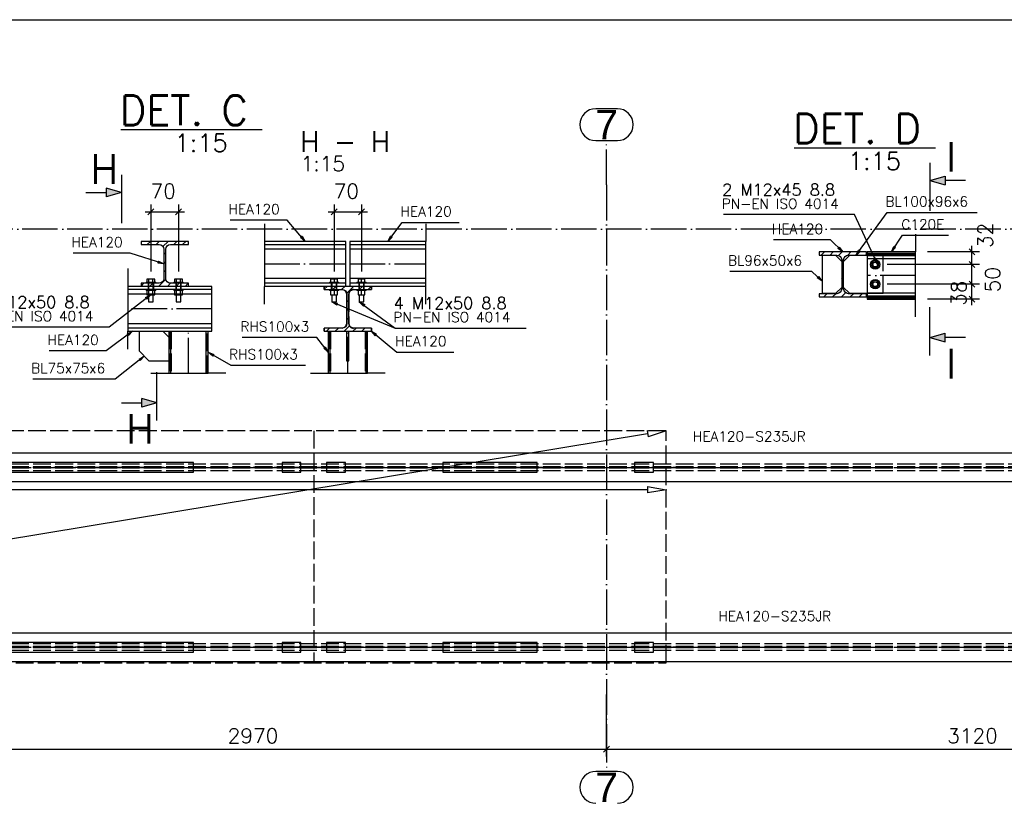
# Paper-space layout 'A2' of a CAD drawing. Header units: millimetres. Extents: x -144 to 420, y 0 to 415.
# Tile 11 of 12: x 152 to 319, y 282 to 415. Entities that reach past the tile are written whole.
import ezdxf

# ---------------------------------------------------------------- set-up
doc = ezdxf.new("R2010")
doc.units = ezdxf.units.MM
for name, pattern in [('ACAD_ISO02W100', [15, 12, -3]), ('ACAD_ISO04W100', [30, 24, -3, 0, -3]), ('Kropki i Kreski', [6.702778, 3.527778, -1.763889, 0, -1.411111])]:
    doc.linetypes.add(name, pattern=pattern)
doc.layers.get('0').update_dxf_attribs({"linetype": 'CONTINUOUS'})
for name, color, linetype in [('AS_DIM_ON', 7, 'CONTINUOUS'), ('AS_INS_ON', 7, 'CONTINUOUS'), ('AS_Siatki', 72, 'CONTINUOUS'), ('AS_Standard', 7, 'CONTINUOUS'), ('Tabelka', 172, 'CONTINUOUS')]:
    doc.layers.add(name, color=color, linetype=linetype)
doc.styles.add('Arial', font='arial.ttf')
doc.styles.add('PB_CalloutText_Big', font='txt.shx', dxfattribs={"height": 5})
doc.styles.add('PB_CalloutText_Small', font='txt.shx', dxfattribs={"height": 3})
doc.styles.add('PB_CutSymbolDown', font='txt.shx', dxfattribs={"height": 5})
doc.styles.add('PB_CutSymbolUp', font='txt.shx', dxfattribs={"height": 5})
doc.styles.add('ROMANS', font='romans')
doc.styles.add('Simplex.shx', font='Simplex.shx', dxfattribs={"height": 1.7})
doc.linetypes.add('ZIGZAG', pattern='A,0.00254,-5.08,[131,ltypeshp.shx,S=5.08,R=0,X=-5.08,Y=0],-10.16,[131,ltypeshp.shx,S=5.08,R=180,X=5.08,Y=0],-5.08', length=20.32254)

# ---------------------------------------------------------------- blocks, each defined once
blk = doc.blocks.new('*U5')
at = {"color": 3}
blk.add_lwpolyline([(0, 410), (0, 0), (-559, 0), (-559, 410)], close=True, dxfattribs=at)
blk = doc.blocks.new('_ClosedBlank')
at = {"color": 0, "linetype": 'ByBlock', "lineweight": -2}
for p, q in [((-1, 0.167), (0, 0)), ((-1, 0.167), (-1, -0.167)), ((0, 0), (-1, -0.167))]:
    blk.add_line(p, q, dxfattribs=at)
blk = doc.blocks.new('NW1')
at = {"color": 0, "ltscale": 0.25}
for p, q in [((-3.16, 38.72), (-112.69, 20.63)), ((-3.2, 29.24), (-115.28, 29.24)), ((0, 29.28), (0, 29.19))]:
    blk.add_line(p, q, dxfattribs=at)
at = {"color": 0, "linetype": 'Kropki i Kreski', "ltscale": 0.25}
for p, q in [((2, 33.04), (-239.6, 33.04)), ((2, 2.6), (-239.6, 2.6))]:
    blk.add_line(p, q, dxfattribs=at)
at = {"color": 0, "ltscale": 0.25}
for points in [[(-80.04, 32.24), (-80.04, 33.84), (-113.64, 33.84), (-113.64, 32.24)], [(-61.84, 32.24), (-61.84, 33.84), (-65.04, 33.84), (-65.04, 32.24)], [(-54.32, 32.24), (-54.32, 33.84), (-57.52, 33.84), (-57.52, 32.24)], [(-21.84, 32.24), (-21.84, 33.84), (-37.84, 33.84), (-37.84, 32.24)], [(-2.16, 32.24), (-2.16, 33.84), (-5.36, 33.84), (-5.36, 32.24)], [(-80.04, 1.8), (-80.04, 3.4), (-113.64, 3.4), (-113.64, 1.8)], [(-61.84, 1.8), (-61.84, 3.4), (-65.04, 3.4), (-65.04, 1.8)], [(-54.32, 1.8), (-54.32, 3.4), (-57.52, 3.4), (-57.52, 1.8)], [(-21.84, 1.8), (-21.84, 3.4), (-37.84, 3.4), (-37.84, 1.8)], [(-2.16, 1.8), (-2.16, 3.4), (-5.36, 3.4), (-5.36, 1.8)]]:
    blk.add_lwpolyline(points, close=True, dxfattribs=at)
at = {"layer": 'AS_Standard', "color": 0, "linetype": 'ACAD_ISO02W100', "ltscale": 0.25}
blk.add_line((-59.68, 39.24), (-59.68, 0), dxfattribs=at)
blk.add_lwpolyline([(0, 39.24), (-237.6, 39.24), (-237.6, 0), (0, 0)], close=True, dxfattribs=at)
at = {"color": 0, "ltscale": 0.25, "xscale": 3.2, "yscale": 3.2, "zscale": 3.2, "rotation": 9.377835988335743}
blk.add_blockref('_ClosedBlank', (0, 39.24), dxfattribs=at)
at = {"color": 0, "ltscale": 0.25, "xscale": 3.2, "yscale": 3.2, "zscale": 3.2}
blk.add_blockref('_ClosedBlank', (0, 29.24), dxfattribs=at)
blk = doc.blocks.new('sectionup')
blk.add_hatch(color=256).paths.add_polyline_path([(-2.55, 0.73), (-2.55, -0.73), (0, 0)])
at = {"color": 7, "linetype": 'Continuous'}
for p, q in [((0, 3), (0, -5.15)), ((-6, 0), (-2.55, 0))]:
    blk.add_line(p, q, dxfattribs=at)
for p, q in [((0, 0), (-2.55, 0.73)), ((-2.55, 0.73), (-2.55, -0.73)), ((0, 0), (-2.55, -0.73))]:
    blk.add_line(p, q)
blk = doc.blocks.new('sectiondown')
blk.add_hatch(color=256).paths.add_polyline_path([(0, 0), (-2.55, 0.73), (-2.55, -0.73)])
at = {"color": 7, "linetype": 'Continuous'}
for p, q in [((0, -3), (0, 5.15)), ((-6, 0), (-2.55, 0))]:
    blk.add_line(p, q, dxfattribs=at)
for p, q in [((0, 0), (-2.55, 0.73)), ((-2.55, -0.73), (-2.55, 0.73)), ((0, 0), (-2.55, -0.73))]:
    blk.add_line(p, q)

psp = doc.layouts.new('A2')

# ---------------------------------------------------------------- hatches: boundary and pattern name
h = psp.add_hatch()
h.set_pattern_fill('ANSI31', color=256, scale=0.333333, style=0)
h.set_pattern_definition([(45, (178.9163, 367.1316), (-0.748355, 0.748355), [])])
h.paths.add_polyline_path([(180.75, 369.9), (180.75, 370.43), (177.72, 370.43, -0.414214), (176.92, 371.23), (176.92, 376.17, -0.414214), (177.72, 376.97), (180.75, 376.97), (180.75, 377.5), (172.75, 377.5), (172.75, 376.97), (175.79, 376.97, -0.414214), (176.59, 376.17), (176.59, 371.23, -0.414214), (175.79, 370.43), (172.75, 370.43), (172.75, 369.9)], flags=0)
h = psp.add_hatch()
h.set_pattern_fill('ANSI31', color=256, scale=0.333333, style=0)
h.set_pattern_definition([(45, (293.5701, 371.9265), (-0.74835, 0.74835), [])])
h.paths.add_polyline_path([(287.49, 368.13), (295.49, 368.13), (295.49, 368.66), (292.45, 368.66, -0.414214), (291.65, 369.46), (291.65, 374.39, -0.414214), (292.45, 375.19), (295.49, 375.19), (295.49, 375.73), (287.49, 375.73), (287.49, 375.19), (290.52, 375.19, -0.414214), (291.32, 374.39), (291.32, 369.46, -0.414214), (290.52, 368.66), (287.49, 368.66)], flags=0)
h = psp.add_hatch()
h.set_pattern_fill('ANSI31', color=256, scale=0.333333, style=0)
h.set_pattern_definition([(45, (207.7285, 367.4166), (-0.74835, 0.74835), [])])
h.paths.add_polyline_path([(211.73, 369.9), (203.73, 369.9), (203.73, 369.37), (206.76, 369.37), (207.33, 369.13), (207.56, 368.57), (207.56, 363.63), (207.33, 363.07), (206.76, 362.83), (203.73, 362.83), (203.73, 362.3), (211.73, 362.3), (211.73, 362.83), (208.7, 362.83), (208.13, 363.07), (207.9, 363.63), (207.9, 368.57), (208.13, 369.13), (208.7, 369.37), (211.73, 369.37)], flags=0)

# ---------------------------------------------------------------- linework, layer by layer
at = {"color": 20, "linetype": 'Continuous', "ltscale": 0.25}
for p, q in [((253.35, 399.95), (249.71, 399.95)), ((249.71, 394.55), (253.35, 394.55)), ((253.35, 287.87), (249.72, 287.87))]:
    psp.add_line(p, q, dxfattribs=at)
at = {"color": 20, "linetype": 'ACAD_ISO04W100', "ltscale": 0.25}
for p, q in [((251.53, 387.05), (251.53, 394.55)), ((251.53, 387.05), (251.53, 295.37)), ((251.53, 387.05), (251.53, 387.05)), ((386.63, 379.55), (-119.97, 379.55)), ((251.53, 295.37), (251.53, 295.37)), ((251.53, 295.37), (251.53, 287.87))]:
    psp.add_line(p, q, dxfattribs=at)
at = {"color": 7, "linetype": 'Continuous', "ltscale": 0.25}
for p, q in [((193.63, 380.5), (193.63, 377.5)), ((220.95, 380.5), (220.95, 377.5)), ((303.82, 378.73), (303.82, 375.73)), ((170.49, 372.9), (170.49, 369.9)), ((193.63, 366.9), (193.63, 369.9)), ((220.95, 366.9), (220.95, 369.9)), ((303.82, 364.73), (303.82, 367.73)), ((170.49, 359.3), (170.49, 362.3)), ((174.42, 355.19), (177.42, 355.19)), ((187.09, 355.19), (184.09, 355.19)), ((201.4, 355.19), (204.4, 355.19)), ((214.06, 355.19), (211.06, 355.19))]:
    psp.add_line(p, q, dxfattribs=at)
at = {"color": 0, "linetype": 'ByBlock', "lineweight": -2}
for p, q in [((199.99, 378.37), (199.74, 378.16)), ((199.99, 378.37), (200.51, 377.5)), ((214.51, 377.5), (214.98, 378.4)), ((215.24, 378.2), (214.98, 378.4)), ((200.51, 377.5), (199.74, 378.16)), ((215.24, 378.2), (214.51, 377.5)), ((299.74, 375.73), (300.16, 376.65)), ((300.43, 376.46), (300.16, 376.65)), ((290.89, 376.55), (290.66, 376.31)), ((291.49, 375.73), (290.66, 376.31)), ((290.89, 376.55), (291.49, 375.73)), ((293.69, 375.13), (294.15, 376.03)), ((294.42, 375.84), (293.69, 375.13)), ((294.42, 375.84), (294.15, 376.03)), ((300.43, 376.46), (299.74, 375.73)), ((175.69, 374.17), (175.58, 373.85)), ((176.59, 373.7), (175.58, 373.85)), ((175.69, 374.17), (176.59, 373.7)), ((297.11, 374.65), (296.81, 374.51)), ((297.38, 373.68), (296.81, 374.51)), ((297.11, 374.65), (297.38, 373.68)), ((287.39, 371.58), (287.15, 371.35)), ((287.99, 370.77), (287.15, 371.35)), ((287.39, 371.58), (287.99, 370.77)), ((173.52, 368), (174.42, 368.48)), ((174.42, 368.48), (173.73, 367.74)), ((173.52, 368), (173.73, 367.74)), ((205.88, 366.73), (205.02, 367.27)), ((205.02, 367.27), (206.01, 367.04)), ((205.88, 366.73), (206.01, 367.04)), ((210.39, 366.54), (209.68, 367.27)), ((209.68, 367.27), (210.59, 366.81)), ((210.39, 366.54), (210.59, 366.81)), ((170.4, 361.84), (171.31, 362.3)), ((170.4, 361.84), (170.6, 361.57)), ((171.31, 362.3), (170.6, 361.57)), ((212.4, 361.54), (211.73, 362.3)), ((211.73, 362.3), (212.61, 361.8)), ((212.4, 361.54), (212.61, 361.8)), ((184.87, 358.11), (184.09, 358.75)), ((184.09, 358.75), (185.04, 358.4)), ((184.87, 358.11), (185.04, 358.4)), ((203.92, 359.64), (203.65, 359.44)), ((204.4, 358.75), (203.65, 359.44)), ((203.92, 359.64), (204.4, 358.75)), ((172.4, 357.61), (173.29, 358.1)), ((172.4, 357.61), (172.6, 357.35)), ((173.29, 358.1), (172.6, 357.35))]:
    psp.add_line(p, q, dxfattribs=at)
at = {"linetype": 'Continuous', "ltscale": 0.25}
for p, q in [((180.75, 377.5), (172.75, 377.5)), ((172.75, 377.5), (172.75, 376.97)), ((172.75, 376.97), (175.79, 376.97)), ((177.72, 376.97), (180.75, 376.97)), ((180.75, 376.97), (180.75, 377.5)), ((207.4, 377.5), (193.63, 377.5)), ((193.63, 376.97), (207.4, 376.97)), ((207.4, 376.97), (207.4, 377.5)), ((207.4, 376.73), (207.4, 376.97)), ((207.4, 376.17), (207.4, 376.73)), ((220.95, 377.5), (208.06, 377.5)), ((208.06, 377.5), (208.06, 376.97)), ((208.06, 376.97), (220.95, 376.97)), ((208.06, 376.97), (208.06, 376.73)), ((208.06, 376.73), (208.06, 376.17)), ((176.59, 376.17), (176.59, 371.23)), ((176.92, 371.23), (176.92, 376.17)), ((207.4, 376.17), (193.63, 376.17)), ((207.4, 371.23), (207.4, 376.17)), ((220.95, 376.17), (208.06, 376.17)), ((208.06, 376.17), (208.06, 371.23)), ((295.49, 375.73), (287.49, 375.73)), ((287.49, 375.73), (287.49, 375.19)), ((287.49, 375.19), (290.52, 375.19)), ((290.32, 375.13), (287.99, 375.13)), ((287.99, 375.13), (287.99, 368.73)), ((291.32, 374.13), (290.32, 375.13)), ((292.65, 375.13), (291.65, 374.13)), ((292.45, 375.19), (295.49, 375.19)), ((295.65, 375.13), (292.65, 375.13)), ((295.49, 375.19), (295.49, 375.73)), ((303.82, 375.73), (295.65, 375.73)), ((295.65, 375.73), (295.65, 375.53)), ((295.65, 375.53), (303.82, 375.53)), ((295.65, 375.53), (295.65, 375.39)), ((295.65, 375.39), (295.65, 375.33)), ((295.65, 375.33), (303.82, 375.33)), ((295.65, 375.33), (295.65, 375.13)), ((295.65, 375.13), (303.82, 375.13)), ((295.65, 375.13), (295.65, 374.99)), ((295.65, 374.99), (295.65, 374.63)), ((291.32, 374.39), (291.32, 369.46)), ((291.65, 369.46), (291.65, 374.39)), ((295.65, 374.63), (303.82, 374.63)), ((295.65, 374.63), (295.65, 368.82)), ((296.65, 374.17), (296.32, 373.59)), ((296.32, 373.59), (296.65, 373.01)), ((297.32, 374.17), (296.65, 374.17)), ((297.65, 373.59), (297.32, 374.17)), ((297.32, 373.01), (297.65, 373.59)), ((296.65, 373.01), (297.32, 373.01)), ((175.79, 370.43), (172.75, 370.43)), ((172.75, 370.43), (172.75, 369.9)), ((173.62, 370.6), (173.63, 370.6)), ((173.62, 370.6), (173.62, 370.43)), ((173.63, 370.6), (173.68, 370.6)), ((173.68, 370.6), (173.75, 370.6)), ((174.08, 371.1), (173.75, 371.1)), ((173.75, 371.1), (173.75, 370.6)), ((173.75, 370.6), (173.85, 370.6)), ((173.85, 370.6), (173.97, 370.6)), ((173.97, 370.6), (174.11, 370.6)), ((174.75, 371.1), (174.08, 371.1)), ((174.08, 370.6), (174.08, 371.1)), ((174.11, 370.6), (174.26, 370.6)), ((174.26, 370.6), (174.42, 370.6)), ((174.42, 370.6), (174.57, 370.6)), ((174.57, 370.6), (174.72, 370.6)), ((174.72, 370.6), (174.86, 370.6)), ((175.08, 371.1), (174.75, 371.1)), ((174.75, 370.6), (174.75, 371.1)), ((174.86, 370.6), (174.98, 370.6)), ((174.98, 370.6), (175.08, 370.6)), ((175.08, 370.6), (175.08, 371.1)), ((175.08, 370.6), (175.16, 370.6)), ((175.16, 370.6), (175.2, 370.6)), ((175.2, 370.6), (175.22, 370.6)), ((175.22, 370.43), (175.22, 370.6)), ((180.75, 370.43), (177.72, 370.43)), ((178.29, 370.6), (178.31, 370.6)), ((178.29, 370.6), (178.29, 370.43)), ((178.31, 370.6), (178.35, 370.6)), ((178.35, 370.6), (178.43, 370.6)), ((178.76, 371.1), (178.42, 371.1)), ((178.42, 371.1), (178.42, 370.6)), ((178.43, 370.6), (178.53, 370.6)), ((178.53, 370.6), (178.65, 370.6)), ((178.65, 370.6), (178.78, 370.6)), ((179.42, 371.1), (178.76, 371.1)), ((178.76, 370.6), (178.76, 371.1)), ((178.78, 370.6), (178.93, 370.6)), ((178.93, 370.6), (179.09, 370.6)), ((179.09, 370.6), (179.25, 370.6)), ((179.25, 370.6), (179.4, 370.6)), ((179.4, 370.6), (179.54, 370.6)), ((179.76, 371.1), (179.42, 371.1)), ((179.42, 370.6), (179.42, 371.1)), ((179.54, 370.6), (179.66, 370.6)), ((179.66, 370.6), (179.76, 370.6)), ((179.76, 370.6), (179.76, 371.1)), ((179.76, 370.6), (179.83, 370.6)), ((179.83, 370.6), (179.88, 370.6)), ((179.88, 370.6), (179.89, 370.6)), ((179.89, 370.43), (179.89, 370.6)), ((180.75, 369.9), (180.75, 370.43)), ((207.4, 371.23), (193.63, 371.23)), ((207.4, 370.43), (193.63, 370.43)), ((204.61, 370.6), (204.62, 370.6)), ((204.61, 370.6), (204.61, 370.43)), ((204.62, 370.6), (204.67, 370.6)), ((204.67, 370.6), (204.74, 370.6)), ((204.74, 370.6), (204.84, 370.6)), ((205.41, 371.1), (204.83, 371.1)), ((204.83, 371.1), (204.83, 370.6)), ((204.84, 370.6), (204.96, 370.6)), ((204.96, 370.6), (205.1, 370.6)), ((205.1, 370.6), (205.25, 370.6)), ((205.25, 370.6), (205.41, 370.6)), ((205.98, 371.1), (205.41, 371.1)), ((205.41, 371.1), (205.41, 370.6)), ((205.41, 370.6), (205.56, 370.6)), ((205.56, 370.6), (205.71, 370.6)), ((205.71, 370.6), (205.85, 370.6)), ((205.85, 370.6), (205.97, 370.6)), ((205.97, 370.6), (206.07, 370.6)), ((205.98, 370.6), (205.98, 371.1)), ((206.07, 370.6), (206.14, 370.6)), ((206.14, 370.6), (206.19, 370.6)), ((206.19, 370.6), (206.21, 370.6)), ((206.21, 370.43), (206.21, 370.6)), ((207.4, 370.67), (207.4, 371.23)), ((207.4, 370.43), (207.4, 370.67)), ((207.4, 369.9), (207.4, 370.43)), ((220.95, 371.23), (208.06, 371.23)), ((208.06, 371.23), (208.06, 370.67)), ((208.06, 370.67), (208.06, 370.43)), ((220.95, 370.43), (208.06, 370.43)), ((208.06, 370.43), (208.06, 369.9)), ((209.27, 370.6), (209.28, 370.6)), ((209.27, 370.6), (209.27, 370.43)), ((209.28, 370.6), (209.33, 370.6)), ((209.33, 370.6), (209.4, 370.6)), ((209.4, 370.6), (209.5, 370.6)), ((210.07, 371.1), (209.49, 371.1)), ((209.49, 371.1), (209.49, 370.6)), ((209.5, 370.6), (209.62, 370.6)), ((209.62, 370.6), (209.76, 370.6)), ((209.76, 370.6), (209.91, 370.6)), ((209.91, 370.6), (210.07, 370.6)), ((210.64, 371.1), (210.07, 371.1)), ((210.07, 370.6), (210.07, 371.1)), ((210.07, 370.6), (210.22, 370.6)), ((210.22, 370.6), (210.37, 370.6)), ((210.37, 370.6), (210.51, 370.6)), ((210.51, 370.6), (210.63, 370.6)), ((210.63, 370.6), (210.73, 370.6)), ((210.64, 370.6), (210.64, 371.1)), ((210.73, 370.6), (210.81, 370.6)), ((210.81, 370.6), (210.85, 370.6)), ((210.85, 370.6), (210.87, 370.6)), ((210.87, 370.43), (210.87, 370.6)), ((296.65, 370.84), (296.32, 370.26)), ((296.32, 370.26), (296.65, 369.68)), ((297.32, 370.84), (296.65, 370.84)), ((297.65, 370.26), (297.32, 370.84)), ((297.32, 369.68), (297.65, 370.26)), ((172.75, 369.9), (170.49, 369.9)), ((184.75, 369.37), (170.49, 369.37)), ((173.75, 368.57), (170.49, 368.57)), ((180.75, 369.9), (172.75, 369.9)), ((173.62, 369.37), (173.62, 369.2)), ((173.63, 369.2), (173.62, 369.2)), ((173.68, 369.2), (173.63, 369.2)), ((173.75, 369.2), (173.68, 369.2)), ((173.85, 369.2), (173.75, 369.2)), ((173.75, 369.2), (173.75, 368.48)), ((173.75, 368.48), (174.08, 368.48)), ((173.97, 369.2), (173.85, 369.2)), ((174.11, 369.2), (173.97, 369.2)), ((174.02, 368.48), (174.02, 367.27)), ((174.08, 368.48), (174.08, 369.2)), ((174.08, 368.48), (174.75, 368.48)), ((174.26, 369.2), (174.11, 369.2)), ((174.42, 369.2), (174.26, 369.2)), ((174.57, 369.2), (174.42, 369.2)), ((174.72, 369.2), (174.57, 369.2)), ((174.86, 369.2), (174.72, 369.2)), ((174.75, 368.48), (174.75, 369.2)), ((174.75, 368.48), (175.08, 368.48)), ((174.82, 367.27), (174.82, 368.48)), ((174.98, 369.2), (174.86, 369.2)), ((175.08, 369.2), (174.98, 369.2)), ((175.16, 369.2), (175.08, 369.2)), ((175.08, 368.48), (175.08, 369.2)), ((178.42, 368.57), (175.08, 368.57)), ((175.2, 369.2), (175.16, 369.2)), ((175.22, 369.2), (175.2, 369.2)), ((175.22, 369.2), (175.22, 369.37)), ((178.29, 369.37), (178.29, 369.2)), ((178.31, 369.2), (178.29, 369.2)), ((178.35, 369.2), (178.31, 369.2)), ((178.43, 369.2), (178.35, 369.2)), ((178.42, 369.2), (178.42, 368.48)), ((178.42, 368.48), (178.76, 368.48)), ((178.53, 369.2), (178.43, 369.2)), ((178.65, 369.2), (178.53, 369.2)), ((178.78, 369.2), (178.65, 369.2)), ((178.69, 368.48), (178.69, 367.27)), ((178.76, 368.48), (178.76, 369.2)), ((178.76, 368.48), (179.42, 368.48)), ((178.93, 369.2), (178.78, 369.2)), ((179.09, 369.2), (178.93, 369.2)), ((179.25, 369.2), (179.09, 369.2)), ((179.4, 369.2), (179.25, 369.2)), ((179.54, 369.2), (179.4, 369.2)), ((179.42, 368.48), (179.42, 369.2)), ((179.42, 368.48), (179.76, 368.48)), ((179.49, 367.27), (179.49, 368.48)), ((179.66, 369.2), (179.54, 369.2)), ((179.76, 369.2), (179.66, 369.2)), ((179.83, 369.2), (179.76, 369.2)), ((179.76, 368.48), (179.76, 369.2)), ((184.75, 368.57), (179.76, 368.57)), ((179.88, 369.2), (179.83, 369.2)), ((179.89, 369.2), (179.88, 369.2)), ((179.89, 369.2), (179.89, 369.37)), ((184.75, 369.9), (180.75, 369.9)), ((184.75, 369.37), (184.75, 369.9)), ((184.75, 369.13), (184.75, 369.37)), ((184.75, 368.57), (184.75, 369.13)), ((184.75, 363.63), (184.75, 368.57)), ((203.73, 369.9), (193.63, 369.9)), ((211.73, 369.9), (203.73, 369.9)), ((203.73, 369.37), (203.73, 369.9)), ((203.73, 369.9), (203.73, 369.37)), ((203.73, 369.37), (206.76, 369.37)), ((204.61, 369.37), (204.61, 369.2)), ((204.62, 369.2), (204.61, 369.2)), ((204.67, 369.2), (204.62, 369.2)), ((204.74, 369.2), (204.67, 369.2)), ((204.84, 369.2), (204.74, 369.2)), ((204.83, 369.2), (204.83, 368.48)), ((204.83, 368.48), (205.41, 368.48)), ((204.96, 369.2), (204.84, 369.2)), ((205.1, 369.2), (204.96, 369.2)), ((205.01, 368.48), (205.01, 367.27)), ((205.25, 369.2), (205.1, 369.2)), ((205.41, 369.2), (205.25, 369.2)), ((205.56, 369.2), (205.41, 369.2)), ((205.41, 369.2), (205.41, 368.48)), ((205.41, 368.48), (205.98, 368.48)), ((205.71, 369.2), (205.56, 369.2)), ((205.85, 369.2), (205.71, 369.2)), ((205.81, 367.27), (205.81, 368.48)), ((205.97, 369.2), (205.85, 369.2)), ((206.07, 369.2), (205.97, 369.2)), ((205.98, 368.48), (205.98, 369.2)), ((206.14, 369.2), (206.07, 369.2)), ((206.19, 369.2), (206.14, 369.2)), ((206.21, 369.2), (206.19, 369.2)), ((206.21, 369.2), (206.21, 369.37)), ((207.33, 369.13), (206.76, 369.37)), ((207.56, 368.57), (207.33, 369.13)), ((207.56, 368.57), (207.56, 368.57)), ((207.56, 363.63), (207.56, 368.57)), ((207.56, 368.57), (207.56, 363.63)), ((207.9, 368.57), (208.13, 369.13)), ((207.9, 363.63), (207.9, 368.57)), ((208.13, 369.13), (208.7, 369.37)), ((208.7, 369.37), (211.73, 369.37)), ((209.27, 369.37), (209.27, 369.2)), ((209.28, 369.2), (209.27, 369.2)), ((209.33, 369.2), (209.28, 369.2)), ((209.4, 369.2), (209.33, 369.2)), ((209.5, 369.2), (209.4, 369.2)), ((209.49, 369.2), (209.49, 368.48)), ((209.49, 368.48), (210.07, 368.48)), ((209.62, 369.2), (209.5, 369.2)), ((209.76, 369.2), (209.62, 369.2)), ((209.67, 368.48), (209.67, 367.27)), ((209.91, 369.2), (209.76, 369.2)), ((210.07, 369.2), (209.91, 369.2)), ((210.22, 369.2), (210.07, 369.2)), ((210.07, 368.48), (210.07, 369.2)), ((210.07, 368.48), (210.64, 368.48)), ((210.37, 369.2), (210.22, 369.2)), ((210.51, 369.2), (210.37, 369.2)), ((210.47, 367.27), (210.47, 368.48)), ((210.63, 369.2), (210.51, 369.2)), ((210.73, 369.2), (210.63, 369.2)), ((210.64, 368.48), (210.64, 369.2)), ((210.81, 369.2), (210.73, 369.2)), ((210.85, 369.2), (210.81, 369.2)), ((210.87, 369.2), (210.85, 369.2)), ((210.87, 369.2), (210.87, 369.37)), ((211.73, 369.37), (211.73, 369.9)), ((220.95, 369.9), (211.73, 369.9)), ((290.52, 368.66), (287.49, 368.66)), ((287.49, 368.66), (287.49, 368.13)), ((287.99, 368.73), (290.32, 368.73)), ((290.32, 368.73), (291.32, 369.73)), ((291.65, 369.73), (292.65, 368.73)), ((295.49, 368.66), (292.45, 368.66)), ((292.65, 368.73), (295.65, 368.73)), ((295.49, 368.13), (295.49, 368.66)), ((295.65, 368.82), (303.82, 368.82)), ((295.65, 368.82), (295.65, 368.47)), ((295.65, 368.47), (295.65, 368.32)), ((295.65, 368.32), (303.82, 368.32)), ((295.65, 368.32), (295.65, 368.12)), ((296.65, 369.68), (297.32, 369.68)), ((174.02, 367.27), (174.05, 367.27)), ((174.05, 367.27), (174.13, 367.27)), ((174.13, 367.27), (174.26, 367.27)), ((174.26, 367.27), (174.42, 367.27)), ((174.42, 367.27), (174.57, 367.27)), ((174.57, 367.27), (174.7, 367.27)), ((174.7, 367.27), (174.79, 367.27)), ((174.79, 367.27), (174.82, 367.27)), ((178.69, 367.27), (178.72, 367.27)), ((178.72, 367.27), (178.81, 367.27)), ((178.81, 367.27), (178.94, 367.27)), ((178.94, 367.27), (179.09, 367.27)), ((179.09, 367.27), (179.24, 367.27)), ((179.24, 367.27), (179.37, 367.27)), ((179.37, 367.27), (179.46, 367.27)), ((179.46, 367.27), (179.49, 367.27)), ((205.01, 367.27), (205.04, 367.27)), ((205.04, 367.27), (205.12, 367.27)), ((205.12, 367.27), (205.25, 367.27)), ((205.25, 367.27), (205.41, 367.27)), ((205.41, 367.27), (205.56, 367.27)), ((205.56, 367.27), (205.69, 367.27)), ((205.69, 367.27), (205.78, 367.27)), ((205.78, 367.27), (205.81, 367.27)), ((209.67, 367.27), (209.7, 367.27)), ((209.7, 367.27), (209.78, 367.27)), ((209.78, 367.27), (209.91, 367.27)), ((209.91, 367.27), (210.07, 367.27)), ((210.07, 367.27), (210.22, 367.27)), ((210.22, 367.27), (210.35, 367.27)), ((210.35, 367.27), (210.44, 367.27)), ((210.44, 367.27), (210.47, 367.27)), ((287.49, 368.13), (295.49, 368.13)), ((295.65, 368.12), (303.82, 368.12)), ((295.65, 368.12), (295.65, 368.06)), ((295.65, 368.06), (295.65, 367.92)), ((295.65, 367.92), (303.82, 367.92)), ((295.65, 367.92), (295.65, 367.73)), ((295.65, 367.73), (303.82, 367.73)), ((170.49, 363.63), (184.75, 363.63)), ((184.75, 363.07), (184.75, 363.63)), ((207.33, 363.07), (207.56, 363.63)), ((207.56, 363.63), (207.56, 363.63)), ((208.13, 363.07), (207.9, 363.63)), ((184.75, 362.83), (170.49, 362.83)), ((170.49, 362.3), (184.75, 362.3)), ((172.42, 362.3), (172.42, 358.97)), ((177.42, 361.3), (176.42, 362.3)), ((177.42, 362.3), (177.42, 355.19)), ((177.72, 362.3), (177.72, 355.19)), ((183.79, 355.19), (183.79, 362.3)), ((184.09, 355.19), (184.09, 362.3)), ((184.75, 362.83), (184.75, 363.07)), ((184.75, 362.3), (184.75, 362.83)), ((206.76, 362.83), (203.73, 362.83)), ((203.73, 362.3), (203.73, 362.83)), ((203.73, 362.83), (203.73, 362.3)), ((203.73, 362.3), (211.73, 362.3)), ((204.4, 362.3), (204.4, 355.19)), ((204.7, 362.3), (204.7, 355.19)), ((206.76, 362.83), (207.33, 363.07)), ((207.53, 362.3), (207.53, 358.97)), ((207.93, 358.97), (207.93, 362.3)), ((208.7, 362.83), (208.13, 363.07)), ((211.73, 362.83), (208.7, 362.83)), ((210.76, 362.3), (210.76, 355.19)), ((211.06, 355.19), (211.06, 362.3)), ((211.73, 362.3), (211.73, 362.83)), ((172.42, 358.97), (174.09, 357.3)), ((207.93, 358.97), (207.53, 358.97)), ((207.53, 358.97), (207.53, 357.3)), ((207.93, 357.3), (207.93, 358.97)), ((174.09, 357.3), (177.42, 357.3)), ((207.53, 357.3), (207.93, 357.3)), ((378.73, 341.67), (132.93, 341.67)), ((132.93, 336.87), (378.73, 336.87)), ((378.73, 311.27), (132.93, 311.27)), ((132.93, 306.47), (378.73, 306.47))]:
    psp.add_line(p, q, dxfattribs=at)
at = {"color": 7, "linetype": 'ZIGZAG', "ltscale": 0.25}
for p, q in [((193.63, 377.5), (193.63, 369.9)), ((220.95, 369.9), (220.95, 377.5)), ((303.82, 367.73), (303.82, 375.73)), ((170.49, 369.9), (170.49, 362.3)), ((177.42, 355.19), (184.09, 355.19)), ((204.4, 355.19), (211.06, 355.19))]:
    psp.add_line(p, q, dxfattribs=at)
at = {"color": 84, "linetype": 'ACAD_ISO02W100', "ltscale": 0.25}
for p, q in [((298.32, 375.13), (295.65, 375.13)), ((298.32, 368.73), (298.32, 375.13)), ((173.95, 370.43), (173.95, 369.9)), ((174.02, 370.43), (174.02, 369.37)), ((174.82, 369.37), (174.82, 370.43)), ((174.88, 369.9), (174.88, 370.43)), ((178.62, 370.43), (178.62, 369.9)), ((178.69, 370.43), (178.69, 369.37)), ((179.49, 369.37), (179.49, 370.43)), ((179.56, 369.9), (179.56, 370.43)), ((204.94, 370.43), (204.94, 369.9)), ((205.01, 370.43), (205.01, 369.37)), ((205.81, 369.37), (205.81, 370.43)), ((205.87, 369.9), (205.87, 370.43)), ((209.6, 370.43), (209.6, 369.9)), ((209.67, 370.43), (209.67, 369.37)), ((210.47, 369.37), (210.47, 370.43)), ((210.53, 369.9), (210.53, 370.43)), ((175.08, 368.57), (173.75, 368.57)), ((173.95, 369.9), (173.95, 369.37)), ((174.88, 369.37), (174.88, 369.9)), ((179.76, 368.57), (178.42, 368.57)), ((178.62, 369.9), (178.62, 369.37)), ((179.56, 369.37), (179.56, 369.9)), ((184.75, 369.37), (184.75, 369.9)), ((184.75, 369.13), (184.75, 369.37)), ((184.75, 368.57), (184.75, 369.13)), ((204.94, 369.9), (204.94, 369.37)), ((205.87, 369.37), (205.87, 369.9)), ((207.89, 368.57), (207.9, 368.57)), ((207.89, 368.57), (207.89, 363.63)), ((208.69, 369.37), (208.7, 369.37)), ((209.6, 369.9), (209.6, 369.37)), ((210.53, 369.37), (210.53, 369.9)), ((211.73, 369.9), (211.73, 369.37)), ((295.65, 368.73), (298.32, 368.73)), ((184.75, 363.07), (184.75, 363.63)), ((207.89, 363.63), (207.9, 363.63)), ((177.62, 362.3), (177.62, 355.19)), ((177.82, 362.3), (177.82, 355.19)), ((183.69, 362.3), (183.69, 355.19)), ((183.89, 355.19), (183.89, 362.3)), ((184.75, 362.83), (184.75, 363.07)), ((184.75, 362.3), (184.75, 362.83)), ((204.6, 362.3), (204.6, 355.19)), ((204.8, 362.3), (204.8, 355.19)), ((208.7, 362.83), (208.69, 362.83)), ((210.66, 362.3), (210.66, 355.19)), ((210.86, 355.19), (210.86, 362.3)), ((211.73, 362.83), (211.73, 362.3)), ((207.53, 361.3), (207.93, 361.3)), ((378.73, 339.85), (132.93, 339.85)), ((378.73, 339.37), (132.93, 339.37)), ((378.73, 339.17), (132.93, 339.17)), ((378.73, 338.69), (132.93, 338.69)), ((378.73, 309.45), (132.93, 309.45)), ((378.73, 308.97), (132.93, 308.97)), ((378.73, 308.77), (132.93, 308.77)), ((378.73, 308.29), (132.93, 308.29))]:
    psp.add_line(p, q, dxfattribs=at)
at = {"color": 10, "linetype": 'ACAD_ISO04W100', "ltscale": 0.25}
for p, q in [((176.75, 373.7), (176.75, 373.7)), ((176.75, 373.7), (176.75, 373.7)), ((193.63, 373.7), (207.4, 373.7)), ((208.06, 373.7), (220.95, 373.7)), ((291.49, 371.93), (291.49, 371.93)), ((303.82, 371.73), (295.65, 371.73)), ((184.75, 366.1), (170.49, 366.1)), ((207.73, 366.1), (207.73, 366.1)), ((180.75, 355.19), (180.75, 362.3)), ((207.73, 355.19), (207.73, 362.3)), ((132.93, 339.27), (378.73, 339.27)), ((132.93, 308.87), (378.73, 308.87))]:
    psp.add_line(p, q, dxfattribs=at)
at = {"color": 7}
psp.add_line((209.68, 367.27), (215.74, 362.85), dxfattribs=at)
for points in [[(297.38, 373.68), (293.49, 382.03), (271.31, 382.03)], [(293.69, 375.13), (299.01, 382.4), (314.23, 382.4)], [(200.51, 377.5), (197.47, 381.1), (187.84, 381.1)], [(214.51, 377.5), (216.94, 380.72), (226.58, 380.72)], [(299.74, 375.73), (301.62, 378.53), (309.39, 378.53)], [(291.49, 375.73), (289.43, 377.75), (279.8, 377.75)], [(176.59, 373.7), (170.89, 375.53), (161.26, 375.53)], [(287.99, 370.77), (286.29, 372.42), (272.37, 372.42)], [(174.42, 368.48), (167.35, 363.01), (145.17, 363.01)], [(205.02, 367.27), (215.74, 362.85), (237.92, 362.85)], [(171.31, 362.3), (166.84, 358.99), (157.21, 358.99)], [(211.73, 362.3), (216.05, 358.78), (225.68, 358.78)], [(204.4, 358.75), (202.48, 361.25), (189.85, 361.25)], [(184.09, 358.75), (187.94, 356.55), (200.57, 356.55)], [(173.29, 358.1), (168.38, 354.22), (154.45, 354.22)]]:
    psp.add_lwpolyline(points, dxfattribs=at)
at = {"linetype": 'Continuous', "ltscale": 0.25}
for centre, radius in [((296.99, 373.59), 0.8), ((296.99, 373.59), 0.4), ((296.99, 370.26), 0.8), ((296.99, 370.26), 0.4)]:
    psp.add_circle(centre, radius, dxfattribs=at)
at = {"color": 20, "linetype": 'Continuous', "ltscale": 0.25}
for centre, start, end in [((249.71, 397.25), 90, 270), ((253.35, 397.25), 270, 90), ((249.72, 285.17), 90, 270), ((253.35, 285.17), 270, 90)]:
    psp.add_arc(centre, 2.7, start, end, dxfattribs=at)
at = {"linetype": 'Continuous', "ltscale": 0.25, "extrusion": (1.25575e-13, 3.03165e-13, -1)}
psp.add_arc((-175.79, 376.17), 0.8, 90, 180, dxfattribs=at)
at = {"linetype": 'Continuous', "ltscale": 0.25, "extrusion": (-3.03165e-13, 1.25575e-13, -1)}
psp.add_arc((-177.72, 376.17), 0.8, 0, 90, dxfattribs=at)
at = {"linetype": 'Continuous', "ltscale": 0.25, "extrusion": (0, 0, -1)}
for centre, start, end in [((-290.52, 374.39), 90, 180), ((-292.45, 374.39), 0, 90), ((-290.52, 369.46), 180, 270), ((-292.45, 369.46), 270, 0)]:
    psp.add_arc(centre, 0.8, start, end, dxfattribs=at)
at = {"linetype": 'Continuous', "ltscale": 0.25, "extrusion": (-3.76725e-13, 9.09495e-13, -1)}
psp.add_arc((-175.79, 371.23), 0.8, 180, 270, dxfattribs=at)
at = {"linetype": 'Continuous', "ltscale": 0.25, "extrusion": (9.09495e-13, 3.76725e-13, -1)}
psp.add_arc((-177.72, 371.23), 0.8, 270, 0, dxfattribs=at)
at = {"linetype": 'Continuous', "ltscale": 0.25, "extrusion": (-0.000114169, 3.03226e-13, -1)}
psp.add_arc((-206.76, 368.57, -0.02), 0.8, 90, 180, dxfattribs=at)
at = {"color": 84, "linetype": 'ACAD_ISO02W100', "ltscale": 0.25, "extrusion": (0.000114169, -6.12323e-17, 1)}
psp.add_arc((208.69, 368.57, 0.02), 0.8, 90, 180, dxfattribs=at)
at = {"linetype": 'Continuous', "ltscale": 0.25, "extrusion": (-0.000114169, -3.03104e-13, -1)}
psp.add_arc((-206.76, 363.63, -0.02), 0.8, 180, 270, dxfattribs=at)
at = {"color": 84, "linetype": 'ACAD_ISO02W100', "ltscale": 0.25, "extrusion": (0.000114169, 6.36407e-15, 1)}
psp.add_arc((208.69, 363.63, 0.02), 0.8, 180, 270, dxfattribs=at)
at = {"layer": 'AS_DIM_ON', "color": 8}
for p, q in [((174.42, 383.75), (174.42, 372.43)), ((179.09, 383.75), (179.09, 372.43)), ((205.41, 383.75), (205.41, 372.43)), ((210.07, 383.75), (210.07, 372.43)), ((173.42, 382.5), (180.09, 382.5)), ((204.41, 382.5), (211.07, 382.5)), ((313.37, 373.59), (313.37, 376.73)), ((314.62, 375.73), (305.82, 375.73)), ((314.62, 373.59), (298.99, 373.59)), ((313.37, 370.26), (313.37, 373.59)), ((314.62, 370.26), (298.99, 370.26)), ((313.37, 366.73), (313.37, 370.26)), ((314.62, 367.73), (305.82, 367.73)), ((251.53, 290.37), (251.53, 300.87)), ((132.73, 291.62), (251.53, 291.62)), ((251.53, 291.62), (377.33, 291.62))]:
    psp.add_line(p, q, dxfattribs=at)
at = {"layer": 'AS_DIM_ON', "color": 8, "linetype": 'ByBlock', "lineweight": -2}
for p, q in [((174.92, 383), (173.92, 382)), ((178.59, 382), (179.59, 383)), ((205.91, 383), (204.91, 382)), ((209.57, 382), (210.57, 383)), ((313.87, 375.23), (312.87, 376.23)), ((313.87, 373.09), (312.87, 374.09)), ((312.87, 374.09), (313.87, 373.09)), ((313.87, 369.76), (312.87, 370.76)), ((312.87, 370.76), (313.87, 369.76)), ((312.87, 368.23), (313.87, 367.23)), ((251.03, 291.12), (252.03, 292.12)), ((252.03, 292.12), (251.03, 291.12))]:
    psp.add_line(p, q, dxfattribs=at)
at = {"layer": 'AS_INS_ON', "color": 84}
for p, q in [((169.32, 396.42), (193.26, 396.42)), ((283.27, 393.35), (307.21, 393.35))]:
    psp.add_line(p, q, dxfattribs=at)

# ---------------------------------------------------------------- block references
at = {"xscale": -1}
for name, p in [('sectionup', (306.26, 387.82, -21500.35)), ('sectiondown', (306.26, 361.23, -21500.35))]:
    psp.add_blockref(name, p, dxfattribs=at)
at = {"extrusion": (0, 0, -1), "xscale": -1}
for name, p in [('sectionup', (-169.41, 385.75, 19751.64)), ('sectiondown', (-175.41, 350.21, 19751.64))]:
    psp.add_blockref(name, p, dxfattribs=at)
at = {"color": 253}
psp.add_blockref('NW1', (261.64, 306.25, -910.97), dxfattribs=at)
at = {"layer": 'Tabelka'}
psp.add_blockref('*U5', (415, 5), dxfattribs=at)

# ---------------------------------------------------------------- texts
at = {"color": 84, "style": 'Simplex.shx'}
for s, height, p in [('H - H', 3.5, (199.61, 392.65)), ('1:15', 2.5, (199.77, 389.4))]:
    psp.add_text(s, height=height, dxfattribs=at).set_placement(p)
at = {"color": 96}
for s, style, p in [('I', 'PB_CutSymbolUp', (308.98, 389.31)), ('H', 'PB_CutSymbolUp', (164.19, 387.24)), ('I', 'PB_CutSymbolDown', (308.97, 354.33)), ('H', 'PB_CutSymbolDown', (170.19, 343.31))]:
    psp.add_text(s, height=5, dxfattribs=dict(at, style=style)).set_placement(p)
at = {"color": 7, "style": 'Simplex.shx'}
for s, height, p in [('2 M12x45 8.8', 2, (271.08, 385.24)), ('BL100x96x6', 1.7, (298.71, 383.4)), ('HEA120', 1.7, (187.54, 382.1)), ('HEA120', 1.7, (216.65, 381.72)), ('PN-EN ISO 4014', 1.7, (271.01, 383.03)), ('HEA120', 1.7, (279.5, 378.75)), ('C120E', 1.7, (301.41, 379.53)), ('HEA120', 1.7, (160.96, 376.53)), ('BL96x50x6', 1.7, (272.07, 373.42)), ('4 M12x50 8.8', 2, (144.94, 366.22)), ('4 M12x50 8.8', 2, (215.5, 366.06)), ('PN-EN ISO 4014', 1.7, (144.87, 364.01)), ('PN-EN ISO 4014', 1.7, (215.44, 363.85)), ('RHS100x3', 1.7, (189.55, 362.25)), ('HEA120', 1.7, (156.91, 359.99)), ('HEA120', 1.7, (215.75, 359.78)), ('RHS100x3', 1.7, (187.64, 357.55)), ('BL75x75x6', 1.7, (154.15, 355.22)), ('HEA120-S235JR', 1.7, (266.14, 343.67)), ('HEA120-S235JR', 1.7, (270.46, 313.29))]:
    psp.add_text(s, height=height, dxfattribs=at).set_placement(p)
at = {"layer": 'AS_DIM_ON', "color": 9, "style": 'ROMANS'}
for s, p in [('70', (174.35, 384.75)), ('70', (205.33, 384.75)), ('2970', (187.41, 292.62)), ('3120', (309.17, 292.62))]:
    psp.add_text(s, height=2.5, dxfattribs=at).set_placement(p)
for s, p in [('32', (316.87, 376.37)), ('50', (318.12, 368.89)), ('38', (312.37, 366.61))]:
    psp.add_text(s, height=2.5, rotation=90, dxfattribs=at).set_placement(p)
at = {"layer": 'AS_INS_ON', "color": 84}
for s, height, style, p in [('DET.', 5, 'PB_CalloutText_Big', (169.13, 397.17)), ('C', 5, 'PB_CalloutText_Big', (186.35, 397.17)), ('DET.', 5, 'PB_CalloutText_Big', (283.09, 394.1)), ('D', 5, 'PB_CalloutText_Big', (300.26, 394.1)), ('1:15', 3, 'PB_CalloutText_Small', (178.41, 392.67)), ('1:15', 3, 'PB_CalloutText_Small', (292.36, 389.6))]:
    psp.add_text(s, height=height, dxfattribs=dict(at, style=style)).set_placement(p)
at = {"layer": 'AS_Siatki', "color": 20, "style": 'Arial'}
for p in [(249.58, 394.75), (249.58, 282.67)]:
    psp.add_text('7', height=5, dxfattribs=at).set_placement(p)

doc.saveas('drawing.dxf')
